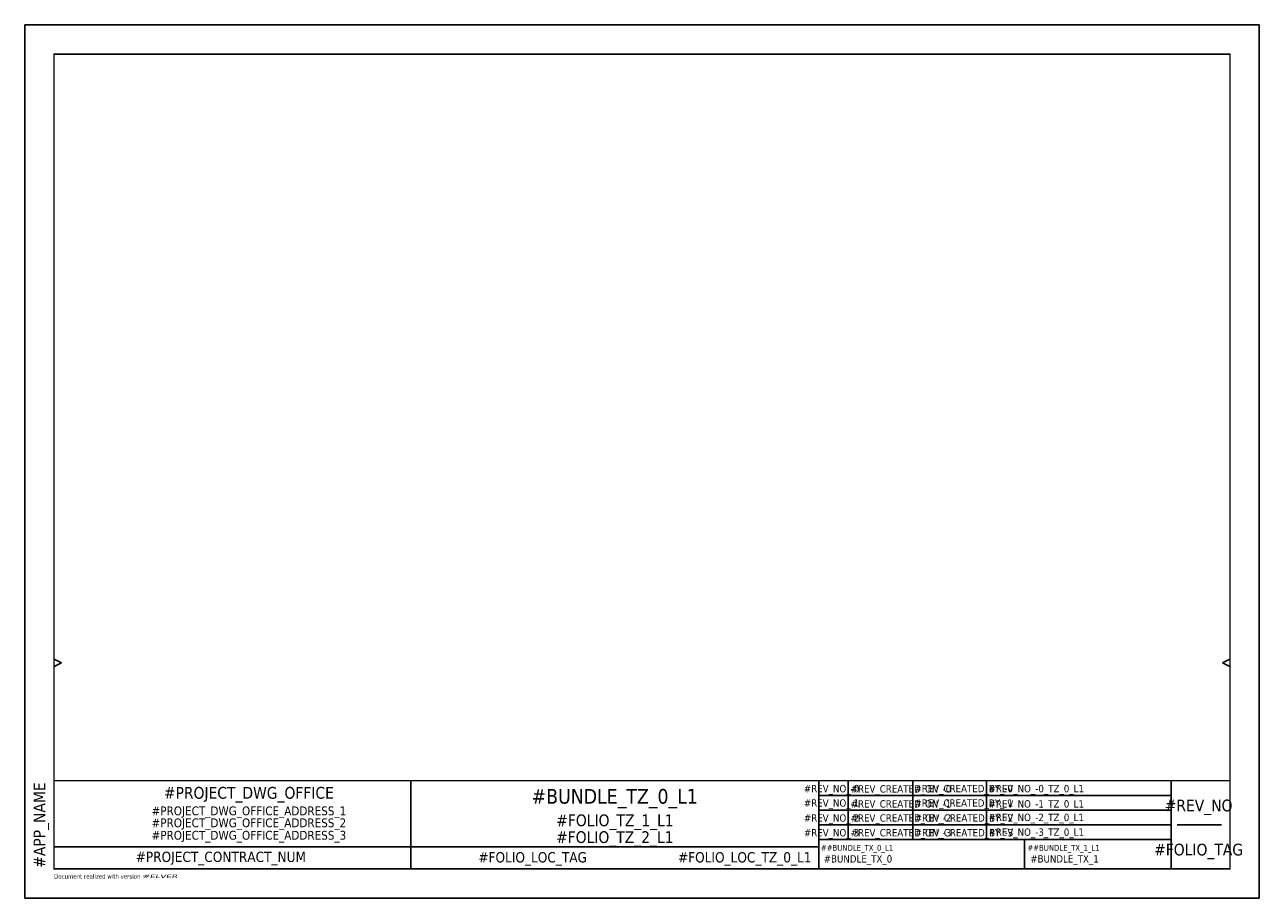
# Model space of a CAD drawing. Extents: x 0 to 420, y 0 to 297.
import ezdxf
from ezdxf.enums import TextEntityAlignment as Align

# ---------------------------------------------------------------- set-up
doc = ezdxf.new("R2010")
doc.units = 0
doc.header["$LTSCALE"] = 10
doc.layers.get('0').update_dxf_attribs({"linetype": 'CONTINUOUS'})
doc.layers.add('DoNotPrint', color=7, linetype='CONTINUOUS', plot=False)
doc.styles.add('TAHOMA_STANDARD', font='txt')

msp = doc.modelspace()

# ---------------------------------------------------------------- linework, layer by layer
at = {"color": 7}
for p, q in [((10, 81.25), (12.5, 80)), ((12.5, 80), (10, 78.75)), ((410, 81.25), (407.5, 80)), ((407.5, 80), (410, 78.75)), ((131.41, 10), (131.41, 40)), ((270.16, 10), (270.16, 40)), ((280.16, 20), (280.16, 40)), ((302.16, 20), (302.16, 40)), ((327.16, 20), (327.16, 40)), ((390, 10), (390, 40)), ((270.16, 35), (390, 35)), ((270.16, 30), (390, 30)), ((270.16, 25), (390, 25)), ((392.11, 25), (407.11, 25)), ((270.16, 17.5), (10, 17.5)), ((270.16, 20), (390, 20)), ((340.08, 20), (340.08, 10))]:
    msp.add_line(p, q, dxfattribs=at)
at = {"color": 7, "const_width": 0.5}
msp.add_lwpolyline([(10, 287), (410, 287), (410, 10), (10, 10)], close=True, dxfattribs=at)
msp.add_lwpolyline([(10, 40), (410, 40)], dxfattribs=at)
at = {"layer": 'DoNotPrint', "color": 7}
for p, q in [((420, 297), (0, 297)), ((0, 297), (0, 0)), ((420, 0), (420, 297)), ((0, 0), (420, 0))]:
    msp.add_line(p, q, dxfattribs=at)

# ---------------------------------------------------------------- texts
at = {"color": 7, "style": 'TAHOMA_STANDARD'}
msp.add_text('Document realized with version :', height=1.5, dxfattribs=at).set_placement((9.99, 7.44), align=Align.MIDDLE_LEFT)
msp.add_attdef('#APP_NAME', text='', height=4, rotation=90, dxfattribs=at).set_placement((5, 10.37), align=Align.MIDDLE_LEFT)
for tag, height, p in [('#PROJECT_DWG_OFFICE', 4, (76.27, 33.86)), ('#BUNDLE_TZ_0_L1', 5, (200.73, 32.17)), ('#PROJECT_DWG_OFFICE_ADDRESS_1', 3, (76.27, 28.22)), ('#PROJECT_DWG_OFFICE_ADDRESS_2', 3, (76.27, 24.16)), ('#FOLIO_TZ_1_L1', 4, (200.8, 24.51)), ('#PROJECT_DWG_OFFICE_ADDRESS_3', 3, (76.27, 19.93)), ('#FOLIO_TZ_2_L1', 4, (200.74, 18.8))]:
    msp.add_attdef(tag, text='', height=height, dxfattribs=at).set_placement(p, align=Align.CENTER)
for tag, height, p in [('#REV_NO_-0', 2.5, (274.5, 37.3)), ('#REV_NO_-1', 2.5, (274.5, 32.4)), ('#REV_NO', 4, (399.35, 31.56)), ('#REV_NO_-2', 2.5, (274.5, 27.3)), ('#REV_NO_-3', 2.5, (274.5, 22.3)), ('#FOLIO_TAG', 4, (399.35, 16.56))]:
    msp.add_attdef(tag, text='', height=height, dxfattribs=at).set_placement(p, align=Align.MIDDLE_CENTER)
for tag, height, p in [('#REV_CREATED_ON_-0', 2.5, (281, 37.2)), ('#REV_CREATED_BY_-0', 2.5, (302.7, 37.3)), ('#REV_NO_-0_TZ_0_L1', 2.5, (327.9, 37.3)), ('#REV_CREATED_BY_-1', 2.5, (302.7, 32.4)), ('#REV_CREATED_ON_-1', 2.5, (281, 32.1)), ('#REV_NO_-1_TZ_0_L1', 2.5, (327.9, 32.1)), ('#REV_CREATED_ON_-2', 2.5, (281, 27.3)), ('#REV_CREATED_BY_-2', 2.5, (302.8, 27.3)), ('#REV_NO_-2_TZ_0_L1', 2.5, (327.9, 27.5)), ('#REV_CREATED_ON_-3', 2.5, (281, 22.3)), ('#REV_CREATED_BY_-3', 2.5, (302.8, 22.3)), ('#REV_NO_-3_TZ_0_L1', 2.5, (327.9, 22.5)), ('#FOLIO_LOC_TAG', 3.5, (154.33, 13.94))]:
    msp.add_attdef(tag, text='', height=height, dxfattribs=at).set_placement(p, align=Align.MIDDLE_LEFT)
for tag, p, height in [('##BUNDLE_TX_0_L1', (270.84, 16.16), 2), ('##BUNDLE_TX_1_L1', (341.1, 16.16), 2), ('#BUNDLE_TX_0', (271.84, 12.16), 2.5), ('#BUNDLE_TX_1', (342.1, 12.16), 2.5)]:
    msp.add_attdef(tag, p, '', height=height, dxfattribs=at)
msp.add_attdef('#PROJECT_CONTRACT_NUM', text='', height=3.5, dxfattribs=at).set_placement((37.75, 11.3), align=Align.BOTTOM_LEFT)
msp.add_attdef('#FOLIO_LOC_TZ_0_L1', text='', height=3.5, dxfattribs=at).set_placement((267.68, 13.94), align=Align.MIDDLE_RIGHT)
at = {"color": 7, "style": 'TAHOMA_STANDARD', "oblique": 15, "width": 2.071003}
msp.add_attdef('#ELVER', text='', height=1.21, dxfattribs=at).set_placement((40, 7.46), align=Align.MIDDLE_LEFT)

doc.saveas('drawing.dxf')
